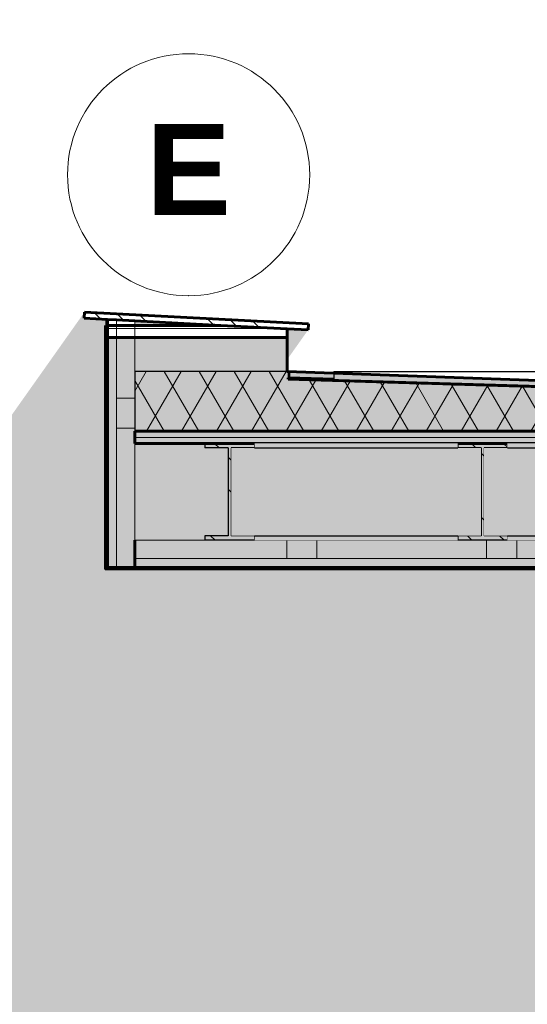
# Model space of a CAD drawing. Header units: millimetres. Extents: x -1815455 to -1797936, y -2993 to 6528.
# Tile 13 of 33: x -1811683 to -1810845, y 1928 to 3555. Entities that reach past the tile are written whole.
import ezdxf
from ezdxf.enums import TextEntityAlignment as Align

# ---------------------------------------------------------------- set-up
doc = ezdxf.new("R2010")
doc.units = ezdxf.units.MM
doc.header["$MEASUREMENT"] = 0
doc.linetypes.add('Wipeout_Contour', pattern=[1000, 0, -1000])
for name, color, linetype in [('2 - KÓTA NS.2D', 7, 'Continuous'), ('4 - OBKLADY VNITŘNÍ.3D', 7, 'Continuous'), ('4 - PODLAHY.3D', 7, 'Continuous'), ('4 - PRVKY EXTERIÉR.3D', 7, 'Continuous'), ('4 - PRVKY KLEMPÍŘSKÉ.3D', 7, 'Continuous'), ('4 - PRVKY ZÁMEČNICKÉ.3D', 7, 'Continuous'), ('4 - STŘEŠNÍ KRYTINA.3D', 7, 'Continuous'), ('5 - SRUB - STĚNY NOSNÉ.4D', 7, 'Continuous'), ('Konstrukce – Dělicí čáry vrstev', 7, 'Continuous'), ('Nové_2 - TEXT HLAVNÍ NS.2D', 7, 'Continuous'), ('Nové_4 - ZDIVO - STĚNY NENOSNÉ.3D', 7, 'Continuous'), ('Nové_Výplně - Povrchové', 7, 'Continuous'), ('Výplně - Povrchové', 7, 'Continuous'), ('Výplně – Řezové', 7, 'Continuous')]:
    doc.layers.add(name, color=color, linetype=linetype)
doc.styles.add('GENEROVANÝ_STYL_2', font='Arial Bold.ttf')
pattern_1 = [(135, (-1118812.4, 0), (79.549513, 79.549513), []), (135, (-1118838.91, -26.52), (79.549513, 79.549513), [])]
pattern_2 = [(0, (-1118812.397, 0), (0, 25), [0, -25])]
pattern_3 = [(0, (-1118812.397, 0), (0, 15), [])]

# ---------------------------------------------------------------- blocks, each defined once
blk = doc.blocks.new('Řez_7', base_point=(-1118812.4, 0))
at = {"color": 254, "linetype": 'Wipeout_Contour', "lineweight": 0, "ltscale": 7249267.999420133}
blk.add_wipeout([(-1813140.3, 2000), (-1813114.4, 2000), (-1811484.3, 6034.6), (-1811506.6, 6043.6)], dxfattribs=at).dxf.layer = 'Výplně - Povrchové'
at = {"color": 254, "linetype": 'Wipeout_Contour', "lineweight": 0, "ltscale": 7249604.665036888}
blk.add_wipeout([(-1811592.8, 6078.5), (-1813228.8, 2029.2), (-1813198.2, 2016.9), (-1811562.2, 6066.1)], dxfattribs=at).dxf.layer = 'Výplně - Povrchové'
at = {"color": 254, "linetype": 'Wipeout_Contour', "lineweight": 0, "ltscale": 9062586.910294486}
blk.add_wipeout([(-1813156.5, 2000), (-1813140.3, 2000), (-1811506.6, 6043.6), (-1811562.2, 6066.1), (-1813198.2, 2016.9)], dxfattribs=at).dxf.layer = 'Výplně - Povrchové'
at = {"color": 254, "linetype": 'Wipeout_Contour', "lineweight": 0, "ltscale": 7249059.280626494}
blk.add_wipeout([(-1813114.4, 2000), (-1813028.1, 2000), (-1811410.2, 6004.7), (-1811484.3, 6034.6)], dxfattribs=at).dxf.layer = 'Výplně - Povrchové'
blk = doc.blocks.new('Řez_16', base_point=(-1118812.4, 0))
at = {"color": 254, "linetype": 'Wipeout_Contour', "lineweight": 0, "ltscale": 5434345.165578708}
blk.add_wipeout([(-1811493.5, 3050), (-1811350.9, 3050), (-1811493.5, 3057.5)], dxfattribs=at).dxf.layer = 'Nové_Výplně - Povrchové'
at = {"color": 254, "linetype": 'Wipeout_Contour', "lineweight": 0, "ltscale": 14491192.88381417}
blk.add_wipeout([(-1811377.5, 2855), (-1811493.5, 2855), (-1811493.5, 2695), (-1811377.5, 2695), (-1811377.5, 2702.4), (-1811339, 2702.4), (-1811339, 2847.6), (-1811377.5, 2847.6)], dxfattribs=at).dxf.layer = 'Nové_Výplně - Povrchové'
at = {"layer": 'Nové_4 - ZDIVO - STĚNY NENOSNÉ.3D', "linetype": 'Continuous', "lineweight": 0, "true_color": 0x000000}
for points in [[(-1812629.9, 1572.8), (-1812591.5, 1570.8), (-1812591.5, 1565.1), (-1812594.4, 1560.9), (-1812594.4, 1540.9), (-1812591.5, 1540.9), (-1812591.5, 1160.9), (-1810827.5, 1160.9), (-1810827.5, 2600), (-1809927.5, 2600), (-1809927.5, 1160.9), (-1805397.5, 1160.9), (-1805397.5, 2600), (-1804497.5, 2600), (-1804497.5, 1160.9), (-1804450.7, 1160.9), (-1803397.8, 2650), (-1811541.4, 2650), (-1811541.4, 3030), (-1811541.5, 3030), (-1811541.5, 3050), (-1811541.4, 3050), (-1811541.4, 3060), (-1811577, 3061.9), (-1811576.5, 3071.8), (-1812629.4, 1582.8)], [(-1811493.5, 3050), (-1811350.9, 3050), (-1811493.5, 3057.5)], [(-1811493.5, 3030), (-1811493.5, 2974.1), (-1811255.3, 2974.1), (-1811207, 3042.5), (-1811241.5, 3044.3), (-1811241.5, 3030)], [(-1811377.5, 2855), (-1811493.5, 2855), (-1811493.5, 2695), (-1811377.5, 2695), (-1811377.5, 2702.4), (-1811339, 2702.4), (-1811339, 2847.6), (-1811377.5, 2847.6)]]:
    blk.add_hatch(color=18, dxfattribs=at).paths.add_polyline_path(points)
blk = doc.blocks.new('Řez_21', base_point=(-1118812.4, 0))
at = {"layer": 'Výplně – Řezové', "linetype": 'Continuous', "lineweight": 0, "true_color": 0x000000}
h = blk.add_hatch(dxfattribs=at)
h.set_pattern_fill('KOV_OCEL', color=18, style=0, pattern_type=2)
h.set_pattern_definition(pattern_1)
h.paths.add_polyline_path([(-1811295.5, 2847.6), (-1811295.5, 2855), (-1811377.5, 2855), (-1811377.5, 2847.6), (-1811339, 2847.6), (-1811339, 2702.4), (-1811377.5, 2702.4), (-1811377.5, 2695), (-1811295.5, 2695), (-1811295.5, 2702.4), (-1811334, 2702.4), (-1811334, 2847.6)])
at = {"layer": '4 - PRVKY ZÁMEČNICKÉ.3D', "color": 181, "linetype": 'Continuous', "lineweight": 30, "true_color": 0x9e3eff}
for p, q in [((-1811377.5, 2855), (-1811377.5, 2847.6)), ((-1811339, 2847.6), (-1811377.5, 2847.6)), ((-1811339, 2847.6), (-1811339, 2702.4)), ((-1811334, 2847.6), (-1811334, 2702.4)), ((-1811295.5, 2847.6), (-1811334, 2847.6)), ((-1811295.5, 2855), (-1811295.5, 2847.6)), ((-1811377.5, 2702.4), (-1811377.5, 2695)), ((-1811339, 2702.4), (-1811377.5, 2702.4)), ((-1811295.5, 2702.4), (-1811334, 2702.4)), ((-1811295.5, 2702.4), (-1811295.5, 2695))]:
    blk.add_line(p, q, dxfattribs=at)
at = {"layer": 'Konstrukce – Dělicí čáry vrstev', "color": 181, "linetype": 'Continuous', "lineweight": 30, "true_color": 0x9e3eff}
blk.add_line((-1811295.5, 2695), (-1811377.5, 2695), dxfattribs=at)
blk = doc.blocks.new('*X25', base_point=(-1118812.4, 0))
at = {"layer": 'Výplně – Řezové', "color": 7, "linetype": 'Continuous', "lineweight": 0}
for p, q in [((-1811482.4, 2695), (-1811152.4, 2695)), ((-1811242.4, 2695), (-1811242.4, 2665)), ((-1811192.4, 2695), (-1811192.4, 2665)), ((-1811152.4, 2695), (-1810822.4, 2695)), ((-1810912.4, 2695), (-1810912.4, 2665)), ((-1810862.4, 2695), (-1810862.4, 2665)), ((-1811482.4, 2665), (-1811152.4, 2665)), ((-1811152.4, 2665), (-1810822.4, 2665))]:
    blk.add_line(p, q, dxfattribs=at)
blk = doc.blocks.new('Řez_24', base_point=(-1118812.4, 0))
at = {"layer": 'Výplně – Řezové', "linetype": 'Continuous', "lineweight": 0, "true_color": 0x000000}
h = blk.add_hatch(dxfattribs=at)
h.set_pattern_fill('DESKY_SDK__SDV', color=18, style=0, pattern_type=2)
h.set_pattern_definition(pattern_2)
h.paths.add_polyline_path([(-1803442.8, 2665), (-1811493.5, 2665), (-1811493.5, 2650), (-1803442.8, 2650)])
at = {"layer": '5 - SRUB - STĚNY NOSNÉ.4D', "color": 7, "linetype": 'Continuous', "lineweight": 0}
for p, q in [((-1811377.5, 2695), (-1811493.5, 2695)), ((-1810959.8, 2695), (-1811295.5, 2695)), ((-1809270.1, 2695), (-1810877.8, 2695))]:
    blk.add_line(p, q, dxfattribs=at)
at = {"layer": '5 - SRUB - STĚNY NOSNÉ.4D', "color": 7, "linetype": 'Continuous', "lineweight": 60}
blk.add_line((-1803442.8, 2650), (-1811493.5, 2650), dxfattribs=at)
at = {"layer": 'Konstrukce – Dělicí čáry vrstev', "color": 7, "linetype": 'Continuous', "lineweight": 0}
blk.add_line((-1803442.8, 2665), (-1811493.5, 2665), dxfattribs=at)
at = {"layer": 'Konstrukce – Dělicí čáry vrstev', "color": 7, "linetype": 'Continuous', "lineweight": 60, "flags": 128}
blk.add_lwpolyline([(-1811493.5, 2695), (-1811493.5, 2665), (-1811493.5, 2650)], dxfattribs=at)
at = {"layer": '5 - SRUB - STĚNY NOSNÉ.4D', "lineweight": 0}
blk.add_blockref('*X25', (-1118812.4, 0), dxfattribs=at)
blk = doc.blocks.new('*X29', base_point=(-1118812.4, 0))
at = {"layer": 'Výplně – Řezové', "color": 7, "linetype": 'Continuous', "lineweight": 0}
blk.add_line((-1811493.5, 3050), (-1811493.5, 3057.5), dxfattribs=at)
blk = doc.blocks.new('*X30', base_point=(-1118812.4, 0))
at = {"layer": 'Výplně – Řezové', "color": 7, "linetype": 'Continuous', "lineweight": 0}
for p, q in [((-1811493.5, 2970), (-1811493.5, 3030)), ((-1811493.5, 2650), (-1811493.5, 2970)), ((-1811523.5, 2930), (-1811493.5, 2930)), ((-1811523.5, 2880), (-1811493.5, 2880))]:
    blk.add_line(p, q, dxfattribs=at)
blk = doc.blocks.new('Řez_26', base_point=(-1118812.4, 0))
at = {"layer": '4 - PRVKY EXTERIÉR.3D', "color": 7, "linetype": 'Continuous', "lineweight": 0}
for p, q in [((-1811493.5, 3057.5), (-1811493.5, 2974.1)), ((-1811493.5, 2855), (-1811493.5, 2695))]:
    blk.add_line(p, q, dxfattribs=at)
at = {"layer": 'Konstrukce – Dělicí čáry vrstev', "color": 7, "linetype": 'Continuous', "lineweight": 0}
blk.add_line((-1811523.5, 3059.1), (-1811523.5, 2650), dxfattribs=at)
at = {"layer": '4 - PRVKY EXTERIÉR.3D', "lineweight": 0}
for name in ['*X29', '*X30']:
    blk.add_blockref(name, (-1118812.4, 0), dxfattribs=at)
at = {"color": 254, "linetype": 'Wipeout_Contour', "lineweight": 0, "ltscale": 7246170.242831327}
blk.add_wipeout([(-1811541.4, 3050), (-1811538.5, 3050), (-1811538.5, 3059.8), (-1811541.4, 3060)], dxfattribs=at).dxf.layer = 'Výplně - Povrchové'
at = {"color": 254, "linetype": 'Wipeout_Contour', "lineweight": 0, "ltscale": 7246168.883705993}
blk.add_wipeout([(-1811538.5, 3030), (-1811541.4, 3030), (-1811541.4, 2650), (-1811538.5, 2650)], dxfattribs=at).dxf.layer = 'Výplně - Povrchové'
at = {"layer": '4 - PRVKY EXTERIÉR.3D', "linetype": 'Continuous', "lineweight": 0, "true_color": 0x000000}
for points in [[(-1811541.4, 3050), (-1811538.5, 3050), (-1811538.5, 3059.8), (-1811541.4, 3060)], [(-1811538.5, 3030), (-1811541.4, 3030), (-1811541.4, 2650), (-1811538.5, 2650)]]:
    blk.add_hatch(color=18, dxfattribs=at).paths.add_polyline_path(points)
at = {"layer": 'Výplně – Řezové', "linetype": 'Continuous', "lineweight": 0, "true_color": 0x000000}
h = blk.add_hatch(dxfattribs=at)
h.set_pattern_fill('DESKY_SDK__SDV', color=18, style=0, pattern_type=2)
h.set_pattern_definition(pattern_2)
h.paths.add_polyline_path([(-1811538.5, 3050), (-1811523.5, 3050), (-1811523.5, 3059.1), (-1811538.5, 3059.8)])
h = blk.add_hatch(dxfattribs=at)
h.set_pattern_fill('DESKY_SDK__SDV', color=18, style=0, pattern_type=2)
h.set_pattern_definition(pattern_2)
h.paths.add_polyline_path([(-1811538.5, 3030), (-1811538.5, 2650), (-1811523.5, 2650), (-1811523.5, 3030)])
at = {"layer": '4 - PRVKY EXTERIÉR.3D', "color": 7, "linetype": 'Continuous', "lineweight": 30}
for p, q in [((-1811541.4, 3060), (-1811541.4, 3050)), ((-1811541.4, 3030), (-1811541.4, 2650)), ((-1811541.4, 2650), (-1811538.5, 2650))]:
    blk.add_line(p, q, dxfattribs=at)
at = {"layer": '4 - PRVKY EXTERIÉR.3D', "color": 7, "linetype": 'Continuous', "lineweight": 60}
blk.add_line((-1811538.5, 3059.8), (-1811538.5, 2650), dxfattribs=at)
at = {"layer": '4 - PRVKY EXTERIÉR.3D', "color": 7, "linetype": 'Continuous', "lineweight": 60, "flags": 128}
blk.add_lwpolyline([(-1811493.5, 2650), (-1811523.5, 2650), (-1811538.5, 2650)], dxfattribs=at)
blk = doc.blocks.new('Řez_27', base_point=(-1118812.4, 0))
at = {"layer": 'Výplně – Řezové', "linetype": 'Continuous', "lineweight": 0, "true_color": 0x000000}
h = blk.add_hatch(dxfattribs=at)
h.set_pattern_fill('DESKY_CETRIS__OSB____', color=18, style=0, pattern_type=2)
h.set_pattern_definition(pattern_3)
h.paths.add_polyline_path([(-1811493.5, 2875), (-1811493.5, 2855), (-1803442.8, 2855), (-1803442.8, 2875)])
at = {"layer": '5 - SRUB - STĚNY NOSNÉ.4D', "color": 7, "linetype": 'Continuous', "lineweight": 60}
for p, q in [((-1811377.5, 2855), (-1811493.5, 2855)), ((-1810959.8, 2855), (-1811295.5, 2855)), ((-1809270.1, 2855), (-1810877.8, 2855))]:
    blk.add_line(p, q, dxfattribs=at)
at = {"layer": 'Konstrukce – Dělicí čáry vrstev', "color": 7, "linetype": 'Continuous', "lineweight": 60}
for p, q in [((-1811493.5, 2875), (-1811493.5, 2855)), ((-1803442.8, 2875), (-1811493.5, 2875))]:
    blk.add_line(p, q, dxfattribs=at)
at = {"layer": 'Konstrukce – Dělicí čáry vrstev', "color": 7, "linetype": 'Continuous', "lineweight": 60, "flags": 128}
for points in [[(-1811295.5, 2855), (-1811336.5, 2855), (-1811377.5, 2855)], [(-1810877.8, 2855), (-1810918.8, 2855), (-1810959.8, 2855)]]:
    blk.add_lwpolyline(points, dxfattribs=at)
blk = doc.blocks.new('Řez_29', base_point=(-1118812.4, 0))
at = {"layer": 'Výplně – Řezové', "linetype": 'Continuous', "lineweight": 0, "true_color": 0x000000}
h = blk.add_hatch(dxfattribs=at)
h.set_pattern_fill('DESKY_CETRIS__OSB____', color=18, style=0, pattern_type=2)
h.set_pattern_definition(pattern_3)
h.paths.add_polyline_path([(-1811241.5, 3044.3), (-1811350.9, 3050), (-1811541.5, 3050), (-1811541.5, 3030), (-1811241.5, 3030)])
at = {"layer": '5 - SRUB - STĚNY NOSNÉ.4D', "color": 7, "linetype": 'Continuous', "lineweight": 60}
for p, q in [((-1811541.5, 3050), (-1811541.5, 3030)), ((-1811350.9, 3050), (-1811541.5, 3050)), ((-1811241.5, 3044.3), (-1811241.5, 3030)), ((-1811241.5, 3030), (-1811541.5, 3030))]:
    blk.add_line(p, q, dxfattribs=at)
blk = doc.blocks.new('*X45', base_point=(-1118812.4, 0))
at = {"layer": 'Výplně – Řezové', "color": 7, "linetype": 'Continuous', "lineweight": 0}
for p, q in [((-1811106.8, 2957.1), (-1811022.5, 2957.1)), ((-1810866.1, 2950), (-1810812.4, 2950)), ((-1810812.4, 2950), (-1810781.8, 2950)), ((-1810625.4, 2942.9), (-1810541.2, 2942.9)), ((-1810384.8, 2935.7), (-1810312.4, 2935.7))]:
    blk.add_line(p, q, dxfattribs=at)
blk = doc.blocks.new('Řez_35', base_point=(-1118812.4, 0))
at = {"layer": '4 - STŘEŠNÍ KRYTINA.3D', "color": 7, "linetype": 'Continuous', "lineweight": 60}
for q in [(-1811240.2, 2961.1), (-1809647.7, 2916.3)]:
    blk.add_line((-1811240.2, 2963.6), q, dxfattribs=at)
at = {"layer": '4 - STŘEŠNÍ KRYTINA.3D', "color": 7, "linetype": 'Continuous', "lineweight": 30}
blk.add_line((-1809647.7, 2916.3), (-1809647.6, 2916.3), dxfattribs=at)
at = {"layer": 'Konstrukce – Dělicí čáry vrstev', "color": 7, "linetype": 'Continuous', "lineweight": 60}
for p in [(-1811240.2, 2961.1), (-1809647.7, 2916.3)]:
    blk.add_line(p, (-1809647.8, 2913.8), dxfattribs=at)
at = {"layer": '4 - STŘEŠNÍ KRYTINA.3D', "lineweight": 0}
blk.add_blockref('*X45', (-1118812.4, 0), dxfattribs=at)
blk = doc.blocks.new('Řez_36', base_point=(-1118812.4, 0))
at = {"layer": '4 - STŘEŠNÍ KRYTINA.3D', "color": 7, "linetype": 'Continuous', "lineweight": 30}
blk.add_line((-1811164.5, 2971.5), (-1809647.6, 2916.6), dxfattribs=at)
blk = doc.blocks.new('Řez_39', base_point=(-1118812.4, 0))
at = {"layer": 'Výplně – Řezové', "linetype": 'Continuous', "lineweight": 0, "true_color": 0x000000}
h = blk.add_hatch(dxfattribs=at)
h.set_pattern_fill('KOV_HLINÍK', color=18, style=0, pattern_type=2)
h.set_pattern_definition([(135, (-1118812.4, 0), (88.388348, 88.388348), []), (135, (-1118830.07, -17.68), (88.388348, 88.388348), []), (135, (-1118847.75, -35.36), (88.388348, 88.388348), [])])
h.paths.add_polyline_path([(-1811207, 3042.5), (-1811206.5, 3052.4), (-1811576.5, 3071.8), (-1811577, 3061.9)])
at = {"layer": '4 - PRVKY KLEMPÍŘSKÉ.3D', "color": 181, "linetype": 'Continuous', "lineweight": 60, "true_color": 0x9e3eff}
for p, q in [((-1811576.5, 3071.8), (-1811577, 3061.9)), ((-1811577, 3061.9), (-1811538.5, 3059.8)), ((-1811576.5, 3071.8), (-1811206.5, 3052.4)), ((-1811493.5, 3057.5), (-1811350.9, 3050)), ((-1811241.5, 3044.3), (-1811207, 3042.5)), ((-1811206.5, 3052.4), (-1811207, 3042.5))]:
    blk.add_line(p, q, dxfattribs=at)
at = {"layer": 'Konstrukce – Dělicí čáry vrstev', "color": 181, "linetype": 'Continuous', "lineweight": 60, "true_color": 0x9e3eff}
blk.add_line((-1811350.9, 3050), (-1811241.5, 3044.3), dxfattribs=at)
at = {"layer": 'Konstrukce – Dělicí čáry vrstev', "color": 181, "linetype": 'Continuous', "lineweight": 60, "true_color": 0x9e3eff, "flags": 128}
blk.add_lwpolyline([(-1811538.5, 3059.8), (-1811523.5, 3059.1), (-1811493.5, 3057.5)], dxfattribs=at)
blk = doc.blocks.new('Řez_49', base_point=(-1118812.4, 0))
at = {"layer": 'Konstrukce – Dělicí čáry vrstev', "color": 7, "linetype": 'Continuous', "lineweight": 30}
blk.add_line((-1811493.5, 2974.1), (-1811493.5, 2875), dxfattribs=at)
at = {"color": 254, "linetype": 'Wipeout_Contour', "lineweight": 0, "ltscale": 9056207.579088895}
blk.add_wipeout([(-1811237.6, 2974.1), (-1811240.2, 2974.1), (-1811240.2, 2961.1), (-1811240.2, 2963.6), (-1811237.6, 2963.5)], dxfattribs=at).dxf.layer = 'Výplně - Povrchové'
at = {"color": 254, "linetype": 'Wipeout_Contour', "lineweight": 0, "ltscale": 12670495.73514093}
blk.add_wipeout([(-1811164.7, 2974.1), (-1811164.7, 2961.4), (-1809647.7, 2916.3), (-1809647.7, 2916.4), (-1809647.7, 2916.6), (-1809602.6, 2916.6), (-1809602.6, 2974.1)], dxfattribs=at).dxf.layer = 'Výplně - Povrchové'
at = {"layer": '4 - PODLAHY.3D', "linetype": 'Continuous', "lineweight": 0, "true_color": 0x000000}
blk.add_hatch(color=18, dxfattribs=at).paths.add_polyline_path([(-1811240.2, 2963.5), (-1811240.2, 2961.1), (-1811240.2, 2963.5)])
at = {"layer": 'Výplně – Řezové', "linetype": 'Continuous', "lineweight": 0, "true_color": 0x000000}
h = blk.add_hatch(dxfattribs=at)
h.set_pattern_fill('IZOLACE_TEPELNÁ_TUHÁ', color=18, style=0, pattern_type=2)
h.set_pattern_definition([(60, (-1118812.397, 0), (-43.3012702, 25), []), (120, (-1118812.397, 0), (43.3012702, 25), [])])
h.paths.add_polyline_path([(-1811493.5, 2875), (-1803442.8, 2875), (-1803442.8, 2974.1), (-1803697.7, 2974.1), (-1803697.7, 2961), (-1805287.8, 2913.8), (-1805287.9, 2916.3), (-1805287.9, 2916.6), (-1805288.6, 2914.1), (-1805876.8, 2914.1), (-1805877.6, 2916.6), (-1805877.6, 2916.3), (-1805877.7, 2913.8), (-1807467.6, 2961), (-1808309.3, 2936), (-1809057.5, 2913.8), (-1809057.5, 2916.3), (-1809057.5, 2916.6), (-1809058.3, 2914.1), (-1809647, 2914.1), (-1809647.7, 2916.6), (-1809647.7, 2916.4), (-1809647.8, 2913.8), (-1811240.2, 2961.1), (-1811240.2, 2974.1), (-1811493.5, 2974.1)])
at = {"layer": '4 - PODLAHY.3D', "color": 7, "linetype": 'Continuous', "lineweight": 30}
for p, q in [((-1811240.2, 2974.1), (-1811493.5, 2974.1)), ((-1811240.2, 2974.1), (-1811237.6, 2974.1)), ((-1811240.2, 2974.1), (-1811240.2, 2961.1)), ((-1811237.6, 2974.1), (-1811237.6, 2963.5)), ((-1811164.7, 2974.1), (-1809602.6, 2974.1)), ((-1811164.7, 2974.1), (-1811164.7, 2961.4))]:
    blk.add_line(p, q, dxfattribs=at)
blk = doc.blocks.new('Řez_60', base_point=(-1118812.4, 0))
at = {"layer": 'Výplně – Řezové', "linetype": 'Continuous', "lineweight": 0, "true_color": 0x000000}
h = blk.add_hatch(dxfattribs=at)
h.set_pattern_fill('KOV_OCEL', color=18, style=0, pattern_type=2)
h.set_pattern_definition(pattern_1)
h.paths.add_polyline_path([(-1810959.8, 2855), (-1810959.8, 2847.6), (-1810921.3, 2847.6), (-1810921.3, 2702.4), (-1810959.8, 2702.4), (-1810959.8, 2695), (-1810877.8, 2695), (-1810877.8, 2702.4), (-1810916.3, 2702.4), (-1810916.3, 2847.6), (-1810877.8, 2847.6), (-1810877.8, 2855)])
at = {"layer": '4 - PRVKY ZÁMEČNICKÉ.3D', "color": 181, "linetype": 'Continuous', "lineweight": 30, "true_color": 0x9e3eff}
for p, q in [((-1810959.8, 2855), (-1810959.8, 2847.6)), ((-1810921.3, 2847.6), (-1810959.8, 2847.6)), ((-1810921.3, 2847.6), (-1810921.3, 2702.4)), ((-1810916.3, 2847.6), (-1810916.3, 2702.4)), ((-1810877.8, 2847.6), (-1810916.3, 2847.6)), ((-1810877.8, 2855), (-1810877.8, 2847.6)), ((-1810959.8, 2702.4), (-1810959.8, 2695)), ((-1810921.3, 2702.4), (-1810959.8, 2702.4)), ((-1810877.8, 2702.4), (-1810916.3, 2702.4)), ((-1810877.8, 2702.4), (-1810877.8, 2695))]:
    blk.add_line(p, q, dxfattribs=at)
at = {"layer": 'Konstrukce – Dělicí čáry vrstev', "color": 181, "linetype": 'Continuous', "lineweight": 30, "true_color": 0x9e3eff}
blk.add_line((-1810877.8, 2695), (-1810959.8, 2695), dxfattribs=at)
blk = doc.blocks.new('Řez_63', base_point=(-1118812.4, 0))
at = {"color": 254, "linetype": 'Wipeout_Contour', "lineweight": 0, "ltscale": 7244518.957292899}
blk.add_wipeout([(-1810921.3, 2847.6), (-1811334, 2847.6), (-1811334, 2702.4), (-1810921.3, 2702.4)], dxfattribs=at).dxf.layer = 'Výplně - Povrchové'
at = {"layer": '4 - PRVKY ZÁMEČNICKÉ.3D', "linetype": 'Continuous', "lineweight": 0, "true_color": 0x000000}
blk.add_hatch(color=18, dxfattribs=at).paths.add_polyline_path([(-1810921.3, 2847.6), (-1811334, 2847.6), (-1811334, 2702.4), (-1810921.3, 2702.4)])
at = {"color": 254, "linetype": 'Wipeout_Contour', "lineweight": 0, "ltscale": 7244519.425455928}
blk.add_wipeout([(-1811295.5, 2847.6), (-1810959.8, 2847.6), (-1810959.8, 2855), (-1811295.5, 2855)], dxfattribs=at).dxf.layer = 'Výplně - Povrchové'
at = {"color": 254, "linetype": 'Wipeout_Contour', "lineweight": 0, "ltscale": 14477725.11600669}
blk.add_wipeout([(-1810916.3, 2847.6), (-1810916.3, 2702.4), (-1809231.6, 2702.4), (-1809231.6, 2847.6), (-1809302.6, 2847.6), (-1809302.6, 2835), (-1809402.6, 2835), (-1809402.6, 2847.6)], dxfattribs=at).dxf.layer = 'Výplně - Povrchové'
at = {"color": 254, "linetype": 'Wipeout_Contour', "lineweight": 0, "ltscale": 7244518.490205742}
blk.add_wipeout([(-1811295.5, 2695), (-1810959.8, 2695), (-1810959.8, 2702.4), (-1811295.5, 2702.4)], dxfattribs=at).dxf.layer = 'Výplně - Povrchové'
at = {"layer": '4 - PRVKY ZÁMEČNICKÉ.3D', "linetype": 'Continuous', "lineweight": 0, "true_color": 0x000000}
for points in [[(-1811295.5, 2847.6), (-1810959.8, 2847.6), (-1810959.8, 2855), (-1811295.5, 2855)], [(-1810916.3, 2847.6), (-1810916.3, 2702.4), (-1809231.6, 2702.4), (-1809231.6, 2847.6), (-1809302.6, 2847.6), (-1809302.6, 2835), (-1809402.6, 2835), (-1809402.6, 2847.6)], [(-1811295.5, 2695), (-1810959.8, 2695), (-1810959.8, 2702.4), (-1811295.5, 2702.4)]]:
    blk.add_hatch(color=18, dxfattribs=at).paths.add_polyline_path(points)
at = {"layer": '4 - PRVKY ZÁMEČNICKÉ.3D', "color": 181, "linetype": 'Continuous', "lineweight": 30, "true_color": 0x9e3eff}
for p, q in [((-1811295.5, 2847.6), (-1810959.8, 2847.6)), ((-1811295.5, 2702.4), (-1810959.8, 2702.4))]:
    blk.add_line(p, q, dxfattribs=at)
at = {"color": 254, "linetype": 'Wipeout_Contour', "lineweight": 0, "ltscale": 7240561.591853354}
blk.add_wipeout([(-1809398.5, 2855), (-1810877.8, 2855), (-1810877.8, 2847.6), (-1809398.5, 2847.6)], dxfattribs=at).dxf.layer = 'Výplně - Povrchové'
at = {"color": 254, "linetype": 'Wipeout_Contour', "lineweight": 0, "ltscale": 7240303.715633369}
blk.add_wipeout([(-1809270.1, 2702.4), (-1810877.8, 2702.4), (-1810877.8, 2695), (-1809270.1, 2695)], dxfattribs=at).dxf.layer = 'Výplně - Povrchové'
at = {"layer": '4 - PRVKY ZÁMEČNICKÉ.3D', "linetype": 'Continuous', "lineweight": 0, "true_color": 0x000000}
for points in [[(-1809398.5, 2855), (-1810877.8, 2855), (-1810877.8, 2847.6), (-1809398.5, 2847.6)], [(-1809270.1, 2702.4), (-1810877.8, 2702.4), (-1810877.8, 2695), (-1809270.1, 2695)]]:
    blk.add_hatch(color=18, dxfattribs=at).paths.add_polyline_path(points)
at = {"layer": '4 - PRVKY ZÁMEČNICKÉ.3D', "color": 181, "linetype": 'Continuous', "lineweight": 30, "true_color": 0x9e3eff}
for p, q in [((-1810877.8, 2847.6), (-1809398.5, 2847.6)), ((-1810877.8, 2702.4), (-1809270.1, 2702.4))]:
    blk.add_line(p, q, dxfattribs=at)
blk = doc.blocks.new('Řez_124', base_point=(-1118812.4, 0))
at = {"color": 254, "linetype": 'Wipeout_Contour', "lineweight": 0, "ltscale": 7249672.101997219}
blk.add_wipeout([(-1811596.1, 6070.4), (-1813228.6, 2029.7), (-1813228.6, 2029.7), (-1811596.1, 6070.3)], dxfattribs=at).dxf.layer = 'Výplně - Povrchové'
blk = doc.blocks.new('Řez_126', base_point=(-1118812.4, 0))
at = {"color": 254, "linetype": 'Wipeout_Contour', "lineweight": 0, "ltscale": 7249672.366393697}
blk.add_wipeout([(-1813228.8, 2029.2), (-1811596.1, 6070.4), (-1811596, 6071.2), (-1813228.8, 2029.7)], dxfattribs=at).dxf.layer = 'Výplně - Povrchové'
blk = doc.blocks.new('Řez_127', base_point=(-1118812.4, 0))
at = {"color": 254, "linetype": 'Wipeout_Contour', "lineweight": 0, "ltscale": 10872886.499494}
blk.add_wipeout([(-1813229, 2109.3), (-1813229, 2029.2), (-1811596, 6071.2), (-1811592.8, 6091.2), (-1811588.2, 6090.4), (-1811607.1, 6123.8)], dxfattribs=at).dxf.layer = 'Výplně - Povrchové'
blk = doc.blocks.new('Kóta_3', base_point=(-1808929, 500))
at = {"layer": '2 - KÓTA NS.2D', "color": 96, "linetype": 'Continuous', "lineweight": 0, "true_color": 0x007d00}
blk.add_line((-1808929, 2647.6), (-1811441.5, 2647.6), dxfattribs=at)
blk = doc.blocks.new('Popiska_8', base_point=(-1811404.4, 3099))
at = {"layer": 'Nové_2 - TEXT HLAVNÍ NS.2D', "color": 5, "linetype": 'Continuous', "lineweight": 15, "true_color": 0x1c1cff, "flags": 128}
blk.add_lwpolyline([(-1811204.4, 3299, 1), (-1811604.4, 3299, 1)], format="xyb", close=True, dxfattribs=at)
at = {"layer": 'Nové_2 - TEXT HLAVNÍ NS.2D', "color": 5, "linetype": 'Continuous', "lineweight": 15, "true_color": 0x1c1cff}
blk.add_point((-1811404.4, 3099), dxfattribs=at)
at = {"layer": 'Nové_2 - TEXT HLAVNÍ NS.2D', "color": 5, "lineweight": 0, "true_color": 0x1c1cff, "style": 'GENEROVANÝ_STYL_2'}
blk.add_attdef('customHeadContent', text='', height=150, dxfattribs=at).set_placement((-1811404.4, 3307.6), align=Align.MIDDLE_CENTER)

msp = doc.modelspace()

# ---------------------------------------------------------------- block references
at = {"layer": '4 - STŘEŠNÍ KRYTINA.3D', "lineweight": 0}
msp.add_blockref('Řez_7', (-1118812.4, 0), dxfattribs=at)

# ---------------------------------------------------------------- next in the draw order: block references
at = {"layer": 'Nové_4 - ZDIVO - STĚNY NENOSNÉ.3D', "lineweight": 0}
msp.add_blockref('Řez_16', (-1118812.4, 0), dxfattribs=at)

# ---------------------------------------------------------------- next in the draw order: block references
at = {"layer": '4 - PRVKY KLEMPÍŘSKÉ.3D', "lineweight": 0}
msp.add_blockref('Řez_124', (-1118812.4, 0), dxfattribs=at)
at = {"layer": '4 - PRVKY ZÁMEČNICKÉ.3D', "lineweight": 0}
for name in ['Řez_21', 'Řez_60']:
    msp.add_blockref(name, (-1118812.4, 0), dxfattribs=at)
at = {"layer": '4 - STŘEŠNÍ KRYTINA.3D', "lineweight": 0}
msp.add_blockref('Řez_35', (-1118812.4, 0), dxfattribs=at)
at = {"layer": '5 - SRUB - STĚNY NOSNÉ.4D', "lineweight": 0}
msp.add_blockref('Řez_24', (-1118812.4, 0), dxfattribs=at)

# ---------------------------------------------------------------- next in the draw order: block references
at = {"layer": '4 - PRVKY EXTERIÉR.3D', "lineweight": 0}
msp.add_blockref('Řez_26', (-1118812.4, 0), dxfattribs=at)
at = {"layer": '4 - PRVKY KLEMPÍŘSKÉ.3D', "lineweight": 0}
msp.add_blockref('Řez_126', (-1118812.4, 0), dxfattribs=at)
at = {"layer": '4 - STŘEŠNÍ KRYTINA.3D', "lineweight": 0}
msp.add_blockref('Řez_36', (-1118812.4, 0), dxfattribs=at)

# ---------------------------------------------------------------- next in the draw order: block references
at = {"layer": '4 - PRVKY KLEMPÍŘSKÉ.3D', "lineweight": 0}
for name in ['Řez_127', 'Řez_39']:
    msp.add_blockref(name, (-1118812.4, 0), dxfattribs=at)
at = {"layer": '5 - SRUB - STĚNY NOSNÉ.4D', "lineweight": 0}
for name in ['Řez_29', 'Řez_27']:
    msp.add_blockref(name, (-1118812.4, 0), dxfattribs=at)

# ---------------------------------------------------------------- next in the draw order: block references
at = {"layer": '4 - PODLAHY.3D', "lineweight": 0}
msp.add_blockref('Řez_49', (-1118812.4, 0), dxfattribs=at)
at = {"layer": '4 - PRVKY ZÁMEČNICKÉ.3D', "lineweight": 0}
msp.add_blockref('Řez_63', (-1118812.4, 0), dxfattribs=at)
at = {"layer": 'Nové_2 - TEXT HLAVNÍ NS.2D', "color": 5, "linetype": 'Continuous', "lineweight": 15, "true_color": 0x1c1cff}
msp.add_blockref('Popiska_8', (-1811404.4, 3099), dxfattribs=at).add_auto_attribs({'customHeadContent': 'E'})

# ---------------------------------------------------------------- next in the draw order: hatches: boundary and pattern name
at = {"layer": '4 - OBKLADY VNITŘNÍ.3D', "linetype": 'Continuous', "lineweight": 0}
msp.add_hatch(color=255, dxfattribs=at).paths.add_polyline_path([(-1811541.5, 3030), (-1811541.5, 2647.6), (-1803397.8, 2647.6), (-1803397.8, 3050), (-1803697.8, 3030), (-1803697.8, 2971.6), (-1803697.8, 2963.5), (-1805288.6, 2914.1), (-1805883.4, 2914), (-1807501.1, 2972.9), (-1808994.3, 2918.9), (-1809710.8, 2918.9), (-1811241.5, 2974.1), (-1811241.5, 3030)])

# ---------------------------------------------------------------- next in the draw order: linework, layer by layer
at = {"layer": '4 - OBKLADY VNITŘNÍ.3D', "color": 7, "linetype": 'Continuous', "lineweight": 60, "flags": 128}
msp.add_lwpolyline([(-1811541.5, 3030), (-1811541.5, 2647.6), (-1803397.8, 2647.6), (-1803397.8, 3050), (-1803697.8, 3030), (-1803697.8, 2971.6), (-1803697.8, 2963.5), (-1805288.6, 2914.1), (-1805883.4, 2914), (-1807501.1, 2972.9), (-1808994.3, 2918.9), (-1809710.8, 2918.9), (-1811241.5, 2974.1), (-1811241.5, 3030)], close=True, dxfattribs=at)

# ---------------------------------------------------------------- next in the draw order: block references
at = {"layer": '2 - KÓTA NS.2D', "color": 96, "linetype": 'Continuous', "lineweight": 0, "true_color": 0x007d00}
msp.add_blockref('Kóta_3', (-1808929, 500), dxfattribs=at)

doc.saveas('drawing.dxf')
